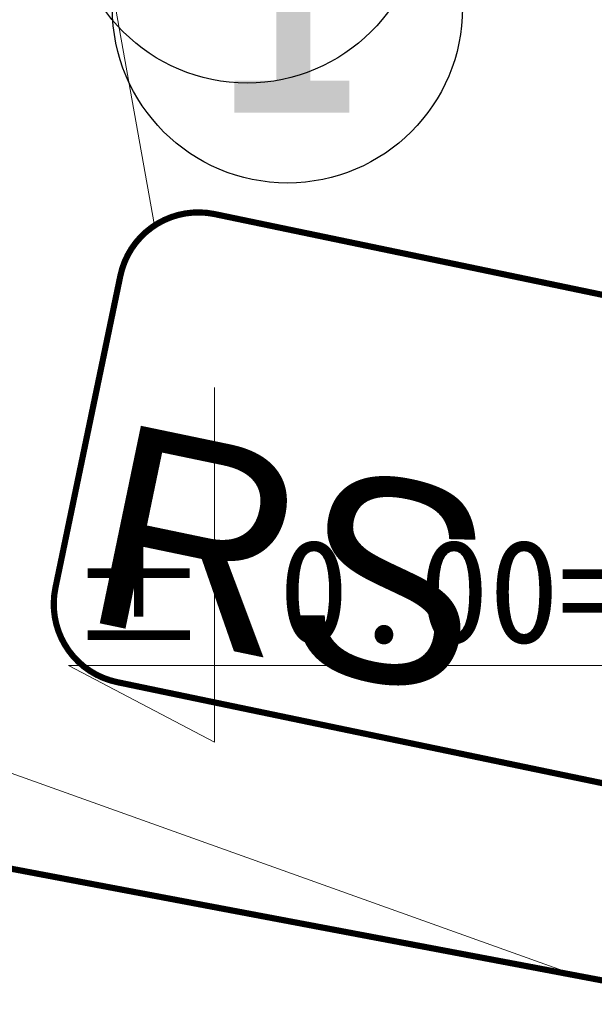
# Model space of a CAD drawing. Header units: metres. Extents: x -94 to 293, y -795 to -637.
# Tile 20 of 48: x 35.37 to 38.15, y -708.62 to -703.85. Entities that reach past the tile are written whole.
import ezdxf
from ezdxf.lldxf.tags import DXFTag
from ezdxf.xclip import XClip

# ---------------------------------------------------------------- set-up
doc = ezdxf.new("R2010")
doc.units = ezdxf.units.M
doc.header["$MEASUREMENT"] = 0
doc.header["$XCLIPFRAME"] = 0
doc.layers.add('IS_Węzeł_sieci_kanalizacyjnej_-_opisy', color=7, linetype='Continuous')
doc.layers.add('PZT MDCP', color=7, linetype='Continuous')
for name, color, linetype, lineweight in [('Mapa Poniatowa - do zatwierdzenia (3)_39_0_Nr_pióra__1', 7, 'Continuous', 13), ('PZT_Nr_pióra__1', 7, 'Continuous', 13), ('PZT_Nr_pióra__101', 7, 'Continuous', 5), ('PZT_Nr_pióra__141', 7, 'Continuous', 25)]:
    doc.layers.add(name, color=color, linetype=linetype, lineweight=lineweight)
doc.styles.add('GENERATED_STYLE_9', font='msgothic.ttc')
tags = doc.linetypes.add('SOLID', pattern=[10, 10, 0]).pattern_tags.tags
tags[6:7] = [DXFTag(74, 4), DXFTag(75, 0), DXFTag(340, '0'), DXFTag(46, 0.0), DXFTag(50, 0.0), DXFTag(44, 0.0), DXFTag(45, 0.0)]
tags[4:5] = [DXFTag(74, 4), DXFTag(75, 0), DXFTag(340, '0'), DXFTag(46, 0.0), DXFTag(50, 0.0), DXFTag(44, 0.0), DXFTag(45, 0.0)]
picture_1 = doc.add_image_def('image1.tif', size_in_pixel=(3509, 6496))

# ---------------------------------------------------------------- blocks, each defined once
blk = doc.blocks.new('Rysunek_1_39', base_point=(43.8985, -710.766))
at = {"layer": 'Mapa Poniatowa - do zatwierdzenia (3)_39_0_Nr_pióra__1'}
image = blk.add_image(picture_1, insert=(-93.5966, -636.5063), size_in_units=(148.5194, 274.9903), rotation=-90, dxfattribs=at)
image.set_boundary_path([(-0.5, -0.5), (3508.5, 6495.5)])

msp = doc.modelspace()

# ---------------------------------------------------------------- linework, layer by layer
at = {"layer": 'IS_Węzeł_sieci_kanalizacyjnej_-_opisy', "linetype": 'SOLID', "lineweight": 20, "ltscale": 10}
for p, q in [((36.0205, -704.8443), (35.4142, -701.472)), ((38.0684, -708.4844), (34.197, -707.0991))]:
    msp.add_line(p, q, dxfattribs=at)
at = {"layer": 'IS_Węzeł_sieci_kanalizacyjnej_-_opisy', "linetype": 'SOLID', "ltscale": 10}
for points in [[(35.8384, -707.0605, 0.03, 0.03, 0), (39.9176, -707.9096, 0.03, 0.03, 0.414214), (40.375, -707.6099, 0.03, 0.03, 0), (40.6902, -706.0957, 0.03, 0.03, 0.414214), (40.3904, -705.6383, 0.03, 0.03, 0), (36.3112, -704.7892, 0.03, 0.03, 0.414214), (35.8539, -705.0889, 0.03, 0.03, 0), (35.5387, -706.6031, 0.03, 0.03, 0.414214), (35.8384, -707.0605, 0.03, 0.03, 0)], [(34.4016, -710.1527, 0.03, 0.03, 0), (40.8738, -711.3755, 0.03, 0.03, 0.414214), (41.3255, -711.0673, 0.03, 0.03, 0), (41.6127, -709.5475, 0.03, 0.03, 0.414214), (41.3045, -709.0958, 0.03, 0.03, 0), (34.8323, -707.873, 0.03, 0.03, 0.414214), (34.3806, -708.1812, 0.03, 0.03, 0), (34.0935, -709.701, 0.03, 0.03, 0.414214), (34.4016, -710.1527, 0.03, 0.03, 0)]]:
    msp.add_lwpolyline(points, format="xyseb", dxfattribs=at)
at = {"layer": 'PZT_Nr_pióra__101', "linetype": 'Continuous', "flags": 128}
msp.add_lwpolyline([(36.3108, -705.6308), (36.3108, -707.3511), (35.6028, -706.9794), (44.0648, -706.9794)], dxfattribs=at)
at = {"layer": 'PZT_Nr_pióra__141', "linetype": 'Continuous'}
for centre in [(36.4691, -703.3036), (36.6651, -703.7885)]:
    msp.add_circle(centre, 0.85, dxfattribs=at)

# ---------------------------------------------------------------- block references
at = {"layer": 'PZT MDCP', "linetype": 'Continuous'}
ref = msp.add_blockref('Rysunek_1_39', (43.8985, -710.766), dxfattribs=at)
XClip(ref).set_block_clipping_path([(-93.5966232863, -785.025747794), (181.3936544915, -636.5063033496)])

# ---------------------------------------------------------------- texts
at = {"layer": 'IS_Węzeł_sieci_kanalizacyjnej_-_opisy', "linetype": 'SOLID', "ltscale": 10, "insert": (37.5015, -707.1531), "char_height": 0.9792, "attachment_point": 9, "rotation": 348.2408}
msp.add_mtext('{\\fArial|b0|i0|c0|p0;RS}', dxfattribs=at)
at = {"layer": 'PZT_Nr_pióra__1', "linetype": 'Continuous', "style": 'GENERATED_STYLE_9'}
for s, insert, char_height, attachment_point in [('\\A1;{\\fArial Narrow|b1|i0|c238|p34;1}', (36.6651, -703.2477), 1.05, 2), ('\\A1;{\\fMS Gothic|b0|i0|c238|p49;± 0.00=166.00m n.p.m.}', (35.6028, -706.3691), 0.5, 1)]:
    msp.add_mtext(s, dxfattribs=dict(at, insert=insert, char_height=char_height, attachment_point=attachment_point))

doc.saveas('drawing.dxf')
